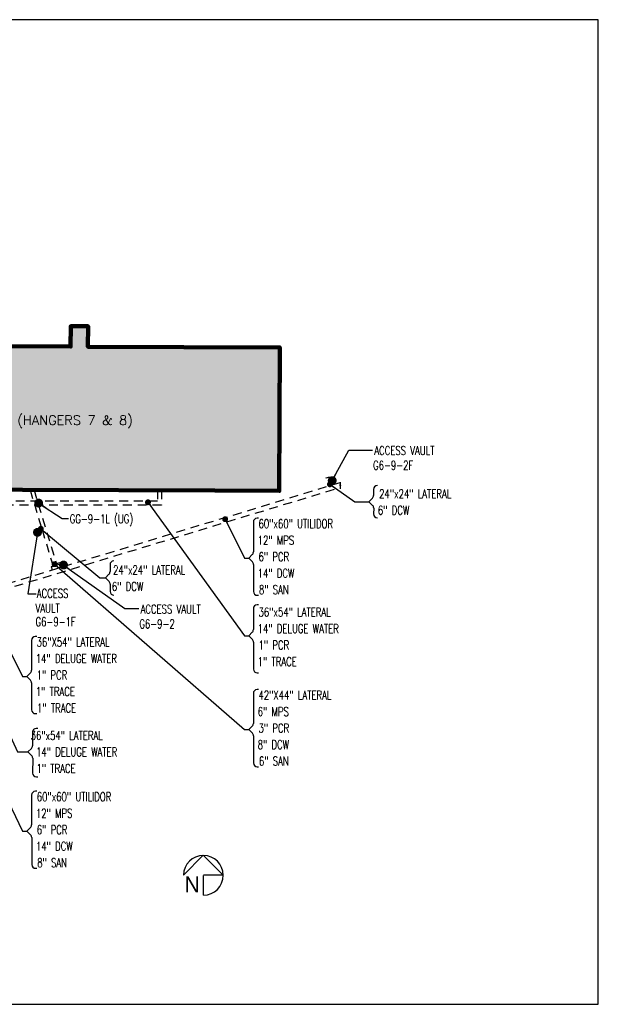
# Model space of a CAD drawing. Header units: inches. Extents: x 27388 to 48883, y 5676 to 18157.
# Tile 12 of 12: x 41542 to 48883, y 5676 to 18157. Entities that reach past the tile are written whole.
import ezdxf

# ---------------------------------------------------------------- set-up
doc = ezdxf.new("R2010")
doc.units = ezdxf.units.IN
doc.header["$LTSCALE"] = 1200
doc.header["$MEASUREMENT"] = 0
doc.linetypes.add('DASHED8', pattern=[0.09375, 0.0625, -0.03125])
doc.linetypes.add('HIDDEN1', pattern=[0.15625, 0.09375, -0.0625])
doc.layers.get('Defpoints').update_dxf_attribs({"color": 251})
for name, color, linetype in [('MU-EXST-MAIN-UTILDR', 251, 'HIDDEN1'), ('MU-EXST-SITE-NOTE', 251, 'Continuous'), ('MU-SHAD', 251, 'Continuous'), ('MU-SITE-NOTES', 11, 'Continuous'), ('TITLES', 111, 'Continuous'), ('Utilidor-Below-E', 51, 'DASHED8')]:
    doc.layers.add(name, color=color, linetype=linetype)
doc.layers.add('V-EXST-BLDG-OTLN', color=34, linetype='Continuous', lineweight=90)
doc.styles.add('AU145S00', font='19', dxfattribs={"height": 12})
doc.styles.add('ROMAND', font='romand.shx')
doc.styles.add('RomanS', font='romans.shx', dxfattribs={"width": 0.85})
doc.dimstyles.new('X Site Notes', dxfattribs={"dimtxt": 0.09375, "dimasz": 0.09375, "dimexe": 0.0625, "dimexo": 0.0625, "dimgap": 0.03125, "dimtad": 1, "dimdec": 8, "dimzin": 0, "dimdsep": 46, "dimlunit": 4, "dimtxsty": 'RomanS', "dimcen": 0.09, "dimclrd": 253, "dimclre": 253, "dimclrt": 256, "dimadec": 0, "dimazin": 0, "dimtfac": 1, "dimtdec": 8, "dimtofl": 0, "dimtmove": 0, "dimatfit": 3, "dimldrblk": 'DOT', "dimfxl": 1, "dimtolj": 1, "dimtzin": 0, "dimlwd": -1, "dimlwe": -1, "dimarcsym": 0})

# ---------------------------------------------------------------- blocks, each defined once
blk = doc.blocks.new('_Dot')
at = {"color": 0, "linetype": 'ByBlock', "lineweight": -2}
blk.add_line((-0.5, 0), (-1, 0), dxfattribs=at)
at = {"color": 0, "linetype": 'ByBlock', "const_width": 0.5}
blk.add_lwpolyline([(-0.25, 0, 1), (0.25, 0, 1)], format="xyb", close=True, dxfattribs=at)

msp = doc.modelspace()

# ---------------------------------------------------------------- hatches: boundary and pattern name
at = {"layer": 'MU-SHAD'}
msp.add_hatch(color=256, dxfattribs=at).paths.add_polyline_path([(39134.65519775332, 12204.21095178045), (44017.38829619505, 12187.78814514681), (44835.11044617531, 12185.03778126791), (44835.19445212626, 12209.90731181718), (44841.25215993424, 14003.26064371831), (42408.34611173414, 14011.44959540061), (42409.21225084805, 14270.89763176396), (42189.40976416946, 14271.64566101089), (42188.54362504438, 14013.02439380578), (39140.75754155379, 14023.29995336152)])

# ---------------------------------------------------------------- linework, layer by layer
at = {"layer": 'Defpoints'}
msp.add_lwpolyline([(27388.40978626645, 5676.473910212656), (48882.77969098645, 5676.473910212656), (48882.77969098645, 18157.07579037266), (27388.40978626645, 18157.07579037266)], close=True, dxfattribs=at)
at = {"layer": 'MU-EXST-MAIN-UTILDR'}
for p, q in [((38689.02102574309, 10190.3166654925), (45606.0768947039, 12289.84468756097)), ((41674.2655301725, 12195.66955043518), (41817.84687170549, 11721.80327391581)), ((41724.47170025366, 12195.49996906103), (42012.45479051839, 11245.05869731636)), ((43292.35234015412, 12193.35957711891), (43292.35234015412, 12053.07957258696)), ((43340.35303571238, 12193.19824564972), (43340.35303571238, 12005.14814576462)), ((43292.35234015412, 12053.07957258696), (38590.08938351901, 12053.14777990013)), ((43340.35303571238, 12005.14814576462), (38638.12110052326, 12005.14814576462)), ((41826.37818983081, 11693.64634915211), (41966.52298772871, 11231.12094163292)), ((42012.45479051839, 11245.05869731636), (42081.37357779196, 11265.97128909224)), ((42081.37357779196, 11265.97128909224), (42094.14993021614, 11223.86744208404)), ((38689.0200951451, 10190.31113037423), (41956.35727181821, 11182.04317518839)), ((41943.57816942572, 11224.1589387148), (41966.52298772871, 11231.12094163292)), ((41943.57816942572, 11224.1589387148), (41956.35727181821, 11182.04317518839))]:
    msp.add_line(p, q, dxfattribs=at)
at = {"layer": 'MU-EXST-MAIN-UTILDR', "flags": 128}
for points in [[(45477.08935493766, 12364.0308557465), (45498.50702421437, 12295.21198399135), (45451.93172886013, 12280.72331800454), (45430.51497623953, 12349.54218977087)], [(41809.33022008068, 11672.37626150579), (41741.21992346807, 11655.84070249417), (41728.62140232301, 11706.23478708), (41797.12586105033, 11723.16359153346)], [(42012.60787208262, 11262.79415912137), (42081.89973838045, 11283.85708249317), (42086.26943790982, 11269.44724893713), (42117.76574076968, 11279.01438843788), (42131.11225327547, 11235.07722927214), (42030.36350032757, 11204.44716639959)]]:
    msp.add_lwpolyline(points, close=True, dxfattribs=at)
at = {"layer": 'MU-EXST-MAIN-UTILDR'}
for points in [[(45606.0768947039, 12296.91289699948), (45606.0768947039, 12259.64292238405), (45597.83446243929, 12256.64292238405), (45614.31932695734, 12250.64292238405), (45606.0768947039, 12247.64292238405), (45606.0768947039, 12210.37294777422)], [(30370.85744327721, 8487.410364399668), (33945.02718161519, 8687.836666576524), (45606.0768947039, 12227.30445134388)]]:
    msp.add_lwpolyline(points, dxfattribs=at)
at = {"layer": 'MU-EXST-SITE-NOTE', "ltscale": 0.7}
for p, q in [((46031.36035618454, 12203.87857131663), (46031.36035618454, 12126.53380392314)), ((46017.29250046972, 12092.58369958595), (45972.31144428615, 12047.62643897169)), ((45972.31144428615, 12047.62643897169), (46019.1377885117, 12000.82483586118)), ((46033.20563311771, 11966.87474263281), (46031.35279931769, 11891.94957928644)), ((44506.4428864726, 11789.36606821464), (44506.4428864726, 11410.23877590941)), ((44492.37503076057, 11376.28867157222), (44447.393974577, 11331.33141095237)), ((42688.0629161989, 11247.97367636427), (42688.0629161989, 11160.65899301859)), ((44447.393974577, 11331.33141095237), (44494.22031880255, 11284.52980783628)), ((44508.28816340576, 11250.5797146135), (44508.28816340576, 10908.90636622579)), ((42673.99506048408, 11126.7088886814), (42629.0140043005, 11081.75162806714)), ((42629.0140043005, 11081.75162806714), (42675.84034852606, 11034.95002495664)), ((42689.90819313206, 11000.99993172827), (42690.42178902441, 10910.33625555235)), ((44556.28816340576, 10860.90636622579), (44572.87290610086, 10860.90636622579)), ((44572.87290610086, 10741.67903768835), (44554.4428864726, 10741.67903768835)), ((44506.4428864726, 10693.67903768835), (44506.4428864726, 10426.24165115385)), ((44492.37503076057, 10392.29154681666), (44447.393974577, 10347.33428619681)), ((41691.48736683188, 10289.41341692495), (41691.48736683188, 9910.286124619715)), ((41757.91738646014, 10337.41341692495), (41739.48736683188, 10337.41341692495)), ((44447.393974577, 10347.33428619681), (44494.22031880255, 10300.53268308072)), ((44508.28816340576, 10266.58258985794), (44508.28816340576, 9924.909241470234)), ((41677.41951111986, 9876.33602028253), (41632.43845493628, 9831.37875966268)), ((44556.28816340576, 9876.909241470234), (44572.87290610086, 9876.909241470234)), ((41632.43845493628, 9831.37875966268), (41679.26479916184, 9784.577156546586)), ((41693.33264376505, 9750.627063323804), (41693.33264376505, 9408.9537149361)), ((44506.4428864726, 9616.831413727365), (44506.4428864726, 9237.704121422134)), ((44572.87290610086, 9664.831413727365), (44554.4428864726, 9664.831413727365)), ((41741.33264376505, 9360.9537149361), (41757.91738646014, 9360.9537149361)), ((44492.37503076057, 9203.754017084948), (44447.393974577, 9158.796756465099)), ((44447.393974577, 9158.796756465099), (44494.22031880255, 9111.995153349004)), ((44508.28816340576, 9078.045060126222), (44508.28816340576, 8736.371711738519)), ((44556.28816340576, 8688.371711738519), (44572.87290610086, 8688.371711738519)), ((41759.7626633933, 8376.716742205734), (41741.33264376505, 8376.716742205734)), ((41693.33264376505, 8328.716742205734), (41693.33264376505, 7949.589449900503)), ((41679.26478805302, 7915.639345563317), (41634.28373186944, 7870.682084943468)), ((41634.28373186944, 7870.682084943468), (41681.110076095, 7823.880481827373)), ((41695.17792069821, 7789.930388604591), (41695.17792069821, 7448.257040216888)), ((41743.17792069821, 7400.257040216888), (41759.7626633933, 7400.257040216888))]:
    msp.add_line(p, q, dxfattribs=at)
at = {"layer": 'MU-EXST-SITE-NOTE', "color": 251, "ltscale": 0.7}
for p, q in [((41705.23006594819, 9124.415618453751), (41705.23006594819, 8954.36453293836)), ((41771.66008557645, 9172.415618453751), (41753.23006594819, 9172.415618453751)), ((41691.16221023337, 8920.414428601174), (41646.18115404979, 8875.457167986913)), ((41646.18115404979, 8875.457167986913), (41693.00749827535, 8828.655564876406)), ((41707.07534288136, 8794.705471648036), (41706.95628204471, 8606.385358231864)), ((41754.95628204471, 8558.385358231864), (41771.5410247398, 8558.385358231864))]:
    msp.add_line(p, q, dxfattribs=at)
at = {"layer": 'MU-EXST-SITE-NOTE', "ltscale": 0.7}
for centre, radius, start, end in [((46079.36035618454, 12203.87857131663), 48, 90, 180), ((45983.36035617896, 12126.53380392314), 48.00000000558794, 314.9848408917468, 0), ((45985.20563311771, 11966.87474263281), 47.99999999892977, 0, 45.01514037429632), ((46079.35279931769, 11891.94957928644), 48, 180, 270), ((44554.4428864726, 11789.36606821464), 48, 90, 180), ((44458.44288646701, 11410.23877590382), 48.00000000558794, 314.9848408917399, 0), ((42736.0629161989, 11247.97367636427), 48, 90, 180), ((44460.28816341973, 11250.5797146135), 47.99999998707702, 0, 45.01514037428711), ((42640.06291619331, 11160.65899301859), 48.00000000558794, 314.984840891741, 0), ((42641.90819313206, 11000.99993172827), 47.99999999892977, 0, 45.01514037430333), ((42738.42178902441, 10910.33625555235), 48, 180, 270), ((44556.28816340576, 10908.90636622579), 48, 180, 270), ((44554.4428864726, 10693.67903768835), 48, 90, 180), ((44458.44288646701, 10426.24165114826), 48.00000000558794, 314.9848408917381, 0), ((41739.48736683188, 10289.41341692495), 48, 90, 180), ((44460.28816341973, 10266.58258985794), 47.99999998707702, 0, 45.01514037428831), ((41643.4873668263, 9910.286124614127), 48.00000000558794, 314.9848408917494, 0), ((44556.28816340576, 9924.909241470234), 48, 180, 270), ((41645.33264377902, 9750.627063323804), 47.99999998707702, 0, 45.01514037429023), ((44554.4428864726, 9616.831413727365), 48, 90, 180), ((41741.33264376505, 9408.9537149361), 48, 180, 270), ((44458.44288646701, 9237.704121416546), 48.00000000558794, 314.9848408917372, 0), ((44460.28816341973, 9078.045060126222), 47.99999998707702, 0, 45.0151403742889), ((44556.28816340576, 8736.371711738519), 48, 180, 270), ((41741.33264376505, 8328.716742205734), 48, 90, 180), ((41645.33264375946, 7949.589449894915), 48.00000000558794, 314.9848408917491, 0), ((41647.17792071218, 7789.930388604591), 47.99999998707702, 0, 45.01514037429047), ((41743.17792069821, 7448.257040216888), 48, 180, 270)]:
    msp.add_arc(centre, radius, start, end, dxfattribs=at)
at = {"layer": 'MU-EXST-SITE-NOTE', "color": 251, "ltscale": 0.7}
for centre, radius, start, end in [((41753.23006594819, 9124.415618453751), 48, 90, 180), ((41657.2300659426, 8954.36453293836), 48.00000000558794, 314.9848408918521, 7.016709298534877e-15), ((41659.07534288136, 8794.705471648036), 47.99999999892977, 7.016709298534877e-15, 45.01514037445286), ((41754.95628204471, 8606.385358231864), 48, 180, 270)]:
    msp.add_arc(centre, radius, start, end, dxfattribs=at)
at = {"layer": 'MU-SITE-NOTES', "color": 254, "ltscale": 0.7}
msp.add_line((44572.87290610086, 11837.36606821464), (44554.4428864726, 11837.36606821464), dxfattribs=at)
at = {"layer": 'TITLES'}
for p, q in [((43620.72311668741, 7311.513747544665), (43871.03767279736, 7565.835974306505)), ((44124.22525371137, 7311.513747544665), (43871.03767279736, 7565.835974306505)), ((44124.22525371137, 7311.513747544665), (43872.47418519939, 7311.513747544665))]:
    msp.add_line(p, q, dxfattribs=at)
at = {"layer": 'TITLES', "const_width": 14.70000000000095}
msp.add_lwpolyline([(43872.47418519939, 7059.762679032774), (43872.47418519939, 7311.513747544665)], dxfattribs=at)
at = {"layer": 'TITLES'}
msp.add_arc((43872.47418519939, 7311.513747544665), 251.7510685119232, 270, 180, dxfattribs=at)
at = {"layer": 'Utilidor-Below-E'}
for p, q in [((45458.40698739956, 12284.50085770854), (45469.36286085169, 12248.34335868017)), ((45486.97915737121, 12293.38875504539), (45497.99461346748, 12257.03417497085)), ((41797.30919226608, 11715.58009579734), (41817.84687170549, 11721.80327391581)), ((41804.19511272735, 11686.92542678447), (41826.37818983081, 11693.64634915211))]:
    msp.add_line(p, q, dxfattribs=at)
at = {"layer": 'V-EXST-BLDG-OTLN'}
msp.add_lwpolyline([(39134.65519775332, 12204.21095178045), (44017.38829619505, 12187.78814514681), (44835.11044617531, 12185.03778126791), (44835.19445212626, 12209.90731181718), (44841.25215993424, 14003.26064371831), (42408.34611173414, 14011.44959540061), (42409.21225084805, 14270.89763176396), (42189.40976416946, 14271.64566101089), (42188.54362504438, 14013.02439380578), (39140.75754155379, 14023.29995336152)], close=True, dxfattribs=at)

# ---------------------------------------------------------------- texts
at = {"layer": 'MU-EXST-SITE-NOTE', "style": 'RomanS', "width": 0.7}
for s, p in [('ACCESS VAULT', (46041.53744763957, 12639.85239083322)), ('G6-9-2F', (46025.46601906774, 12452.35239083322)), ('24"x24" LATERAL', (46102.6474952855, 12091.0862385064)), ('6" DCW', (46086.57606671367, 11882.15766707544)), ('GG-9-1L (UG)', (42177.36801657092, 11773.25488531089)), ('60"x60" UTILIDOR', (44572.37288272, 11711.65426048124)), ('12" MPS', (44561.65859700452, 11502.72568905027)), ('6" PCR', (44572.37288272, 11293.7971176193)), ('24"x24" LATERAL', (42727.1777418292, 11125.21142760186)), ('14" DCW', (44561.65859700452, 11084.86854618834)), ('6" DCW', (42711.10631325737, 10916.28285617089)), ('8" SAN', (44577.73002557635, 10875.93997475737)), ('ACCESS', (41759.45963659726, 10828.70281090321)), ('VAULT', (41743.38820802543, 10641.20281090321)), ('ACCESS VAULT', (43076.46001922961, 10629.50676039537)), ('36"x54" LATERAL', (44572.37288272, 10591.47349747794)), ('G6-9-1F', (41743.38820802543, 10469.18024246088)), ('G6-9-2', (43060.38859065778, 10442.00676039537)), ('14" DELUGE WATER', (44561.65859700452, 10382.54492604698)), ('36"X54" LATERAL', (41757.41736307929, 10211.70160919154)), ('1" PCR', (44572.37288272, 10173.61635461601)), ('14" DELUGE WATER', (41746.7030773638, 10002.77303776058)), ('1" TRACE', (44561.65859700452, 9964.687783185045)), ('1" PCR', (41757.41736307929, 9793.844466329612)), ('1" TRACE', (41746.7030773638, 9584.915894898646)), ('42"X44" LATERAL', (44572.37288272, 9539.119605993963)), ('1" TRACE', (41762.77450593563, 9375.98732346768)), ('6" MPS', (44561.65859700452, 9330.191034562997)), ('3" PCR', (44572.37288272, 9121.26246313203)), ('    36"x54" LATERAL', (41447.06423819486, 9027.673262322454)), ('8" DCW', (44561.65859700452, 8912.333891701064)), ('14" DELUGE WATER', (41750.37509155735, 8818.744690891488)), ('6" SAN', (44577.73002557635, 8703.405320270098)), ('1" TRACE', (41755.55318400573, 8609.816119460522)), ('60"x60" UTILIDOR', (41759.26264001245, 8251.004934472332)), ('12" MPS', (41748.54835429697, 8042.076363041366)), ('6" PCR', (41759.26264001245, 7833.1477916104)), ('14" DCW', (41748.54835429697, 7624.219220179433)), ('8" SAN', (41764.61978286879, 7415.290648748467))]:
    msp.add_text(s, height=112.5, dxfattribs=at).set_placement(p)
at = {"layer": 'TITLES', "style": 'AU145S00'}
msp.add_text('N', height=201.6000000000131, dxfattribs=at).set_placement((43632.22355750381, 7096.276882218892))
at = {"layer": 'V-EXST-BLDG-OTLN', "color": 253, "style": 'ROMAND'}
msp.add_text('BLDG 2077 (HANGERS 7 & 8)', height=120, dxfattribs=at).set_placement((40524.84623748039, 13020.78315629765))

# ---------------------------------------------------------------- leaders
at = {"layer": 'MU-EXST-SITE-NOTE'}
for points, override in [([(45506.9699231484, 12314.75596110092), (45719.6078925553, 12701.96728294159), (46017.81061854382, 12701.96728294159)], {"dimscale": 600, "dimasz": 0.1875, "dimgap": 0.03125, "dimclrd": 251, "dimfxl": 0.75}), ([(40061.50999563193, 12021.62937661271), (41515.42134994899, 8875.626382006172), (41646.24940317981, 8875.626382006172)], {"dimscale": 1200, "dimasz": 0.0625, "dimgap": 0.03125, "dimtad": 0, "dimclrd": 251}), ([(41782.53136723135, 12029.97911976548), (42080.62662791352, 11835.31678770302), (42163.24184675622, 11835.31678770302)], {"dimscale": 600, "dimasz": 0.1875, "dimgap": 0.03125, "dimclrd": 251, "dimfxl": 0.75}), ([(41768.30985687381, 11658.44895387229), (41645.9729578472, 10879.82351530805), (41752.07507757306, 10879.82351530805)], {"dimscale": 600, "dimasz": 0.1875, "dimgap": 0.03125, "dimclrd": 251, "dimfxl": 0.75}), ([(42098.42335390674, 11244.30773487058), (42878.04302379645, 10691.62165250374), (43052.73319013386, 10691.62165250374)], {"dimscale": 600, "dimasz": 0.1875, "dimgap": 0.03125, "dimclrd": 251, "dimfxl": 0.75})]:
    msp.add_leader(points, dimstyle='X Site Notes', override=override, dxfattribs=at)
at = {"layer": 'MU-EXST-SITE-NOTE', "ltscale": 0.7}
for points in [[(45477.96283372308, 12267.57285469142), (45794.29900676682, 12047.62643897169), (45972.31144428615, 12047.62643897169)], [(40432.32836743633, 12126.71310736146), (41577.93857706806, 9831.37875966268), (41632.43845493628, 9831.37875966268)], [(43169.32905736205, 12040.28298218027), (44392.89409670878, 10347.33428619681), (44447.393974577, 10347.33428619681)], [(44148.61841315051, 11825.53875597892), (44392.89409670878, 11331.33141095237), (44447.393974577, 11331.33141095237)], [(41810.97014730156, 11702.65806953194), (42561.09841542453, 11081.55112808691), (42628.93087145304, 11081.75162806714)], [(41984.86975565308, 11255.21266301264), (44392.89409670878, 9158.796756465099), (44447.393974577, 9158.796756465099)], [(40243.34651817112, 10632.04808550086), (41579.78385400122, 7870.682084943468), (41634.28373186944, 7870.682084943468)]]:
    msp.add_leader(points, dimstyle='X Site Notes', override={"dimscale": 600, "dimasz": 0.125, "dimgap": 0.03125, "dimclrd": 251, "dimldrblk": 'Dot', "dimfxl": 0.75}, dxfattribs=at)

doc.saveas('drawing.dxf')
